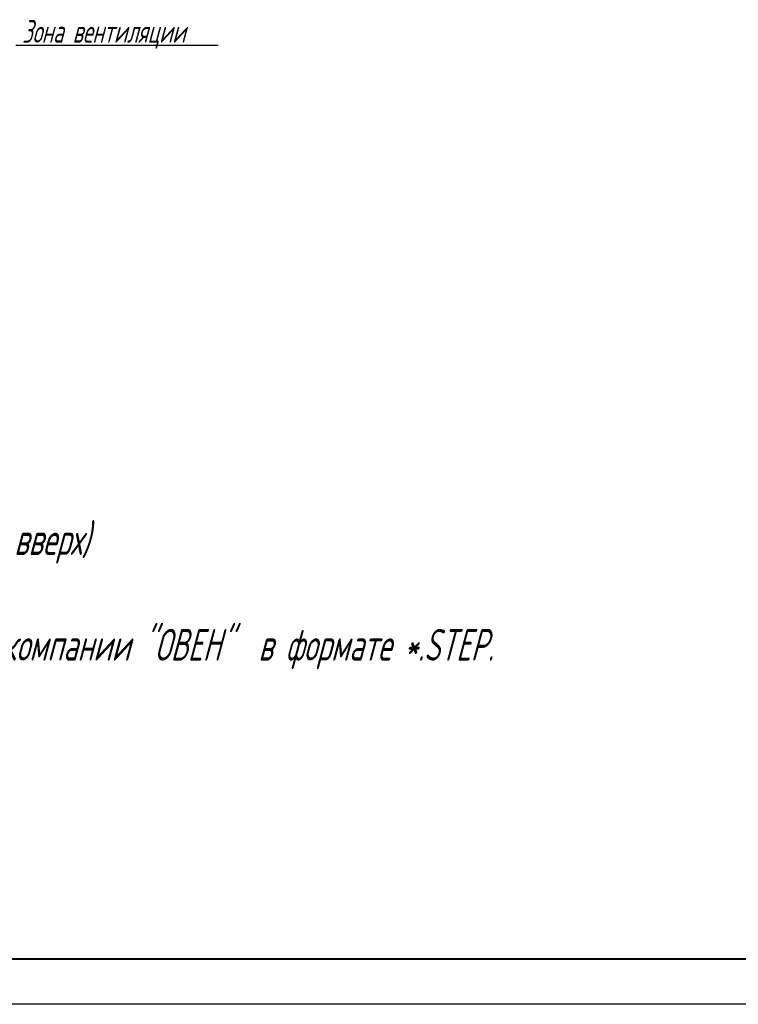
# Model space of a CAD drawing. Header units: millimetres. Extents: x 2345 to 2765, y 1129 to 1426.
# Tile 3 of 8: x 2494 to 2573, y 1129 to 1237. Entities that reach past the tile are written whole.
import ezdxf
from ezdxf.lldxf.tags import DXFTag

# ---------------------------------------------------------------- set-up
doc = ezdxf.new("R2010")
doc.units = ezdxf.units.MM
doc.layers.add('help', color=4, linetype='New Line1', lineweight=20)
doc.layers.add('text', color=7, linetype='Continuous', lineweight=20)
doc.layers.add('ФОРМАТ', color=7, linetype='Continuous')
doc.styles.add('GOST', font='GOST.shx', dxfattribs={"width": 0.8, "oblique": 15})
tags = doc.linetypes.add('New Line1', pattern=[0.8, 0.5, -0.3]).pattern_tags.tags
tags[6:7] = [DXFTag(74, 4), DXFTag(75, 0), DXFTag(340, '0'), DXFTag(46, 1.0), DXFTag(50, 0.0), DXFTag(44, 0.0), DXFTag(45, 0.0)]
tags[4:5] = [DXFTag(74, 4), DXFTag(75, 0), DXFTag(340, '0'), DXFTag(46, 1.0), DXFTag(50, 0.0), DXFTag(44, 0.0), DXFTag(45, 0.0)]

msp = doc.modelspace()

# ---------------------------------------------------------------- linework, layer by layer
at = {"layer": 'help', "linetype": 'ByBlock', "lineweight": -2, "ltscale": 2}
msp.add_line((2493.21, 1234.64), (2515.563, 1234.64), dxfattribs=at)
at = {"layer": 'ФОРМАТ', "linetype": 'ByBlock', "lineweight": 40, "ltscale": 5}
msp.add_line((2759.806, 1133.715), (2353.508, 1133.715), dxfattribs=at)
at = {"layer": 'ФОРМАТ', "linetype": 'ByBlock', "ltscale": 5}
msp.add_line((2764.806, 1128.739), (2344.806, 1128.715), dxfattribs=at)

# ---------------------------------------------------------------- texts
at = {"layer": 'help', "linetype": 'ByBlock', "lineweight": -2, "ltscale": 2, "insert": (2493.914, 1237.421), "char_height": 2.5, "attachment_point": 1, "style": 'GOST'}
msp.add_mtext_dynamic_manual_height_columns('Зона вентиляции', width=52, gutter_width=17.5, heights=[0], dxfattribs=at)
at = {"layer": 'text', "ltscale": 100, "insert": (2382.633, 1193.511), "char_height": 3.5, "width": 178.51107, "attachment_point": 1, "style": 'GOST'}
msp.add_mtext('1. Размеры для справок.\\P2 Неуказанные предельные отклонения размеров: {\\L+}IT12/2.\\P3. Устройсво устанавливается в горизонтальном положении (выпуск воздуха вверх)\\P4. Степень защиты - IP20.\\P5. 3D модель представлена для скачивания в свободном доступе на сайте компании "ОВЕН"  в формате *.STEP.', dxfattribs=at)

doc.saveas('drawing.dxf')
